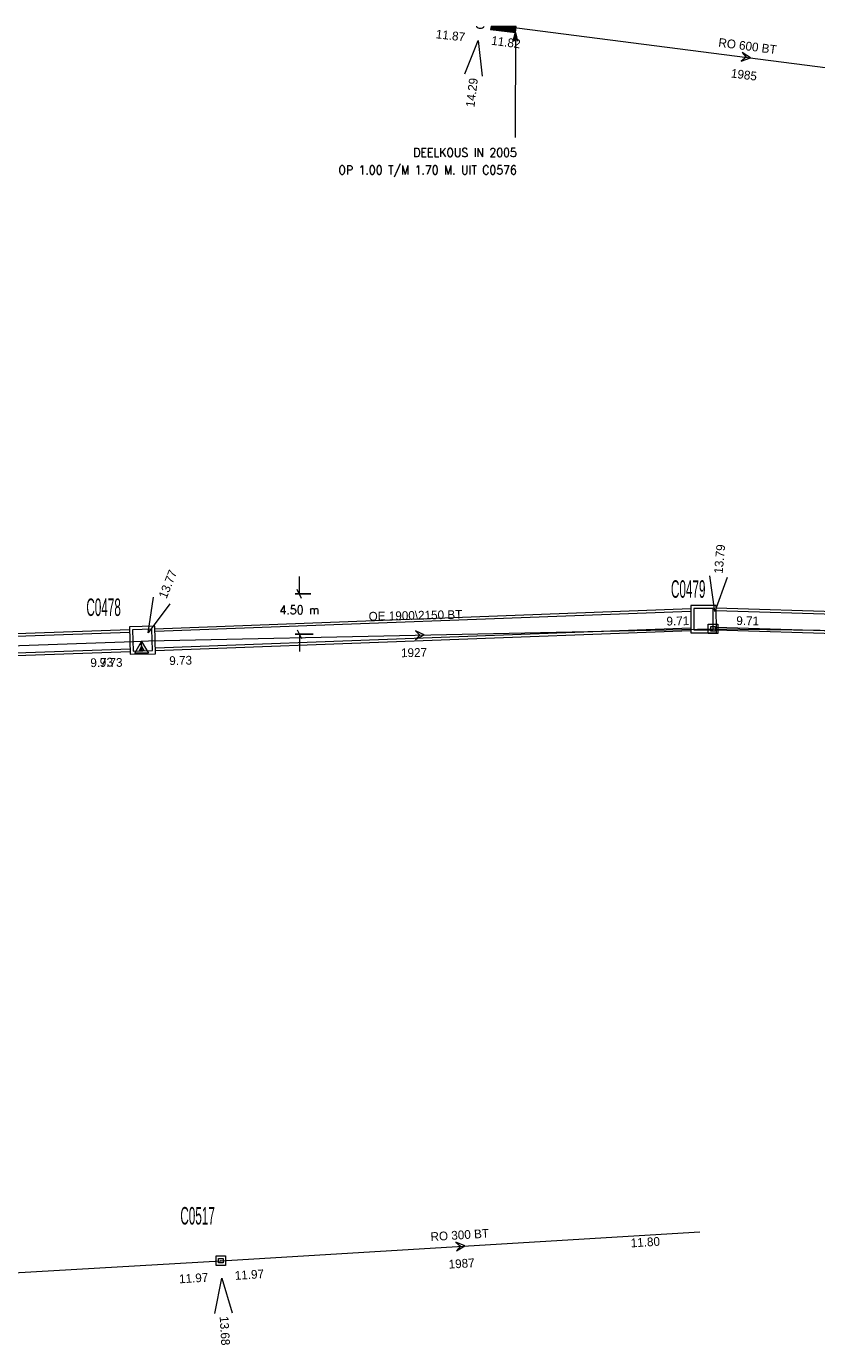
# Model space of a CAD drawing. Header units: metres. Extents: x 134532 to 134897, y 396007 to 396351.
# Tile 4 of 7: x 134643 to 134733, y 396200 to 396351. Entities that reach past the tile are written whole.
import ezdxf
from ezdxf.enums import TextEntityAlignment as Align

# ---------------------------------------------------------------- set-up
doc = ezdxf.new("R2010")
doc.units = ezdxf.units.M
doc.header["$MEASUREMENT"] = 0
doc.layers.get('Defpoints').update_dxf_attribs({"color": 124, "lineweight": 0})
doc.styles.get("Standard").update_dxf_attribs({"font": 'txt.shx'})
doc.styles.add('Style-ENGINEERING', font='ENGINEERING.shx')
doc.styles.add('Style-STANDARD', font='STANDARD.shx')
doc.dimstyles.get("Standard").update_dxf_attribs({"dimtxt": 0.18, "dimasz": 0.18, "dimexe": 0.18, "dimexo": 0.0625, "dimgap": 0.09, "dimtad": 0, "dimtih": 1, "dimtoh": 1, "dimdec": 4, "dimzin": 0, "dimdsep": 46, "dimtxsty": 'Standard', "dimcen": 0.09, "dimadec": 0, "dimazin": 0, "dimtfac": 1, "dimtdec": 4, "dimtofl": 0, "dimtmove": 0, "dimatfit": 3, "dimfxl": 1, "dimtolj": 1, "dimtzin": 0, "dimarcsym": 0})

# ---------------------------------------------------------------- blocks, each defined once
blk = doc.blocks.new('IMENA_2')
at = {"color": 8, "linetype": 'Continuous', "lineweight": 0, "flags": 128}
for points in [[(0.77, -0.44), (-0.77, -0.44), (0, 0.89)], [(0.25, -0.14), (-0.25, -0.14), (0, 0.29)]]:
    blk.add_lwpolyline(points, close=True, dxfattribs=at)
at = {"color": 8, "linetype": 'Continuous', "lineweight": 0}
blk.add_point((0, 0), dxfattribs=at)
blk = doc.blocks.new('NAPRND_2')
at = {"color": 8, "linetype": 'Continuous', "lineweight": 0, "flags": 128}
blk.add_lwpolyline([(3.99, -1.05), (0, 0), (4.01, 0.95)], dxfattribs=at)
at = {"color": 8, "linetype": 'Continuous', "lineweight": 0, "style": 'Style-ENGINEERING'}
blk.add_text('13.77', height=1, dxfattribs=at).set_placement((6.01, 0), align=Align.MIDDLE_CENTER)
blk = doc.blocks.new('IMENV_2')
at = {"color": 8, "linetype": 'Continuous', "lineweight": 0, "flags": 128}
for points in [[(0.55, 0.55), (0.55, -0.55), (-0.55, -0.55), (-0.55, 0.55)], [(0.25, 0.25), (0.25, -0.25), (-0.25, -0.25), (-0.25, 0.25)]]:
    blk.add_lwpolyline(points, close=True, dxfattribs=at)
at = {"color": 8, "linetype": 'Continuous', "lineweight": 0}
blk.add_point((0, 0), dxfattribs=at)
blk = doc.blocks.new('NAPRND_3')
at = {"color": 8, "linetype": 'Continuous', "lineweight": 0, "flags": 128}
blk.add_lwpolyline([(3.99, -1.05), (0, 0), (4.01, 0.95)], dxfattribs=at)
at = {"color": 8, "linetype": 'Continuous', "lineweight": 0, "style": 'Style-ENGINEERING'}
blk.add_text('13.79', height=1, dxfattribs=at).set_placement((6.01, 0), align=Align.MIDDLE_CENTER)
blk = doc.blocks.new('IMENV_20')
at = {"color": 8, "linetype": 'Continuous', "lineweight": 0, "flags": 128}
for points in [[(0.55, 0.55), (0.55, -0.55), (-0.55, -0.55), (-0.55, 0.55)], [(0.25, 0.25), (0.25, -0.25), (-0.25, -0.25), (-0.25, 0.25)]]:
    blk.add_lwpolyline(points, close=True, dxfattribs=at)
at = {"color": 8, "linetype": 'Continuous', "lineweight": 0}
blk.add_point((0, 0), dxfattribs=at)
blk = doc.blocks.new('NAPRND_22')
at = {"color": 8, "linetype": 'Continuous', "lineweight": 0, "flags": 128}
blk.add_lwpolyline([(3.99, -1.05), (0, 0), (4.01, 0.95)], dxfattribs=at)
at = {"color": 8, "linetype": 'Continuous', "lineweight": 0, "style": 'Style-ENGINEERING'}
blk.add_text('13.68', height=1, dxfattribs=at).set_placement((6.01, 0), align=Align.MIDDLE_CENTER)
blk = doc.blocks.new('NAPRND_26')
at = {"color": 8, "linetype": 'Continuous', "lineweight": 0, "flags": 128}
blk.add_lwpolyline([(3.99, -1.05), (0, 0), (4.01, 0.95)], dxfattribs=at)
at = {"color": 8, "linetype": 'Continuous', "lineweight": 0, "style": 'Style-ENGINEERING'}
blk.add_text('14.29', height=1, rotation=180, dxfattribs=at).set_placement((6.01, 0), align=Align.MIDDLE_CENTER)
blk = doc.blocks.new('DIR_8')
at = {"color": 8, "linetype": 'Continuous', "lineweight": 0, "flags": 128}
blk.add_lwpolyline([(-0.5, 0.5), (0, 0), (-0.5, -0.5), (0.5, 0)], close=True, dxfattribs=at)
blk = doc.blocks.new('DIR_30')
at = {"color": 8, "linetype": 'Continuous', "lineweight": 0, "flags": 128}
blk.add_lwpolyline([(-0.5, 0.5), (0, 0), (-0.5, -0.5), (0.5, 0)], close=True, dxfattribs=at)
blk = doc.blocks.new('DIR_34')
at = {"color": 8, "linetype": 'Continuous', "lineweight": 0, "flags": 128}
blk.add_lwpolyline([(-0.5, 0.5), (0, 0), (-0.5, -0.5), (0.5, 0)], close=True, dxfattribs=at)
blk = doc.blocks.new('*U144')
at = {"color": 8, "linetype": 'Continuous', "lineweight": 0, "flags": 128}
for points in [[(-1.23, 1.76), (-1.65, -1.36), (1.22, -1.76), (1.65, 1.36)], [(-0.93, 1.36), (-1.26, -1.06), (0.93, -1.36), (1.26, 1.06)]]:
    blk.add_lwpolyline(points, close=True, dxfattribs=at)
blk = doc.blocks.new('*U145')
at = {"color": 8, "linetype": 'Continuous', "lineweight": 0, "flags": 128}
for points in [[(-1.22, 1.76), (-1.65, -1.36), (1.23, -1.76), (1.65, 1.36)], [(-0.93, 1.36), (-1.26, -1.06), (0.93, -1.36), (1.26, 1.06)]]:
    blk.add_lwpolyline(points, close=True, dxfattribs=at)
blk = doc.blocks.new('*U151')
at = {"color": 8, "linetype": 'Continuous', "lineweight": 0}
for p, q in [((-28.75, 2.12), (28.75, 0.37)), ((-28.75, 1.82), (28.74, 0.07)), ((-28.74, -0.08), (28.68, -1.83)), ((-28.74, -0.38), (28.68, -2.12))]:
    blk.add_line(p, q, dxfattribs=at)
blk = doc.blocks.new('_Oblique_0.5')
at = {"color": 0, "linetype": 'ByBlock', "lineweight": -2}
for p, q in [((0, 0), (-1, 0)), ((0.5, 0.25), (-0.5, -0.25))]:
    blk.add_line(p, q, dxfattribs=at)
blk = doc.blocks.new('*D153')
at = {"color": 8, "linetype": 'Continuous', "lineweight": 0, "transparency": 16777216}
for p, q in [((134673.86, 396287.12), (134673.86, 396288.12)), ((134673.86, 396280.54), (134673.86, 396279.54))]:
    blk.add_line(p, q, dxfattribs=at)
at = {"color": 0, "linetype": 'ByBlock', "lineweight": -2, "transparency": 16777216}
for p, q in [((134675.15, 396286.12), (134673.36, 396286.12)), ((134675.44, 396281.54), (134673.36, 396281.54))]:
    blk.add_line(p, q, dxfattribs=at)
at = {"layer": 'Defpoints', "color": 0, "linetype": 'Continuous', "transparency": 16777216}
for p in [(134673.86, 396286.12), (134675.65, 396286.12), (134675.94, 396281.54)]:
    blk.add_point(p, dxfattribs=at)
at = {"color": 8, "linetype": 'Continuous', "lineweight": 0, "transparency": 16777216}
for p, rotation in [((134673.86, 396286.12), 270), ((134673.86, 396281.54), 90)]:
    blk.add_blockref('_Oblique_0.5', p, dxfattribs=dict(at, rotation=rotation))
at = {"color": 0, "linetype": 'Continuous', "lineweight": 0, "transparency": 16777216, "insert": (134673.86, 396284.3), "char_height": 1, "attachment_point": 5, "style": 'Style-STANDARD'}
blk.add_mtext('\\A1;4.50 m', dxfattribs=at)
blk = doc.blocks.new('*U154')
at = {"color": 8, "linetype": 'Continuous', "lineweight": 0}
for p, q in [((-26.68, 1.3), (34.57, 3.62)), ((-26.67, 1), (34.57, 3.32)), ((-26.62, -0.9), (34.58, 1.41)), ((-26.62, -1.2), (34.58, 1.11))]:
    blk.add_line(p, q, dxfattribs=at)
at = {"color": 8, "linetype": 'Continuous', "lineweight": 0, "style": 'Style-ENGINEERING'}
blk.add_text('9.73', height=1, rotation=2.0057, dxfattribs=at).set_placement((-32.78, -2.05), align=Align.TOP_CENTER)
blk = doc.blocks.new('*U155')
at = {"color": 8, "linetype": 'Continuous', "lineweight": 0}
for p, q in [((-31.19, 0.16), (31.13, 2.34)), ((-31.18, -0.14), (31.13, 2.04)), ((-31.09, -2.04), (31.18, 0.14)), ((-31.08, -2.34), (31.19, -0.16))]:
    blk.add_line(p, q, dxfattribs=at)
blk = doc.blocks.new('TerminatorOpen_0.5')
at = {"color": 0, "linetype": 'ByBlock', "lineweight": -2}
for q in [(-1, 0.25), (-1, 0), (-1, -0.25)]:
    blk.add_line((0, 0), q, dxfattribs=at)

msp = doc.modelspace()

# ---------------------------------------------------------------- hatches: boundary and pattern name
at = {"linetype": 'Continuous', "lineweight": 0}
h = msp.add_hatch(dxfattribs=at)
h.set_pattern_fill('HATCH', color=221, scale=0.01, style=0, pattern_type=2)
h.set_pattern_definition([(37.9186, (134697.51312, 396351.14765), (-0.076818, 0.0986106), [])])
h.paths.add_polyline_path([(134698.624, 396350.972), (134695.757, 396350.972), (134695.715, 396350.633), (134698.538, 396350.282)])

# ---------------------------------------------------------------- linework, layer by layer
at = {"color": 8, "linetype": 'Continuous', "lineweight": 0, "flags": 128}
msp.add_lwpolyline([(134698.624, 396350.972), (134695.757, 396350.972), (134695.715, 396350.633), (134698.538, 396350.282)], close=True, dxfattribs=at)
for points in [[(134697.521, 396350.972), (134755.299, 396343.517)], [(134655.827, 396279.814), (134655.768, 396280.74), (134656.622, 396280.772), (134721.146, 396282.139)], [(134721.146, 396282.139), (134779.317, 396281.414), (134780.317, 396281.388), (134780.291, 396280.388)], [(134590.652, 396279.458), (134590.728, 396278.461), (134591.722, 396278.496), (134654.915, 396280.709), (134655.768, 396280.74), (134655.827, 396279.814)], [(134664.878, 396209.935), (134719.64, 396213.26)], [(134610.219, 396206.774), (134664.878, 396209.935)]]:
    msp.add_lwpolyline(points, dxfattribs=at)
at = {"color": 8, "linetype": 'Continuous', "lineweight": 0}
for start, end in [(220.13946, 222.25594), (222.34584, 319.86054)]:
    msp.add_arc((134694.528, 396351.358), 0.599, start, end, dxfattribs=at)

# ---------------------------------------------------------------- block references
for name, p, xscale, yscale, zscale, rotation in [('NAPRND_26', (134694.288, 396349.372), 1.000001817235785, 1.000001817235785, 1.000001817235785, 263.1043517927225), ('NAPRND_3', (134721.33, 396284.13), 1.000001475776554, 1.000001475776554, 1.000001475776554, 84.73126875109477), ('NAPRND_2', (134656.574, 396281.669), 0.9999998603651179, 0.9999998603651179, 0.9999998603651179, 68.06358190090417), ('*U145', (134720.052, 396283.241), 0.9999985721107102, 0.9999985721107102, 0.9999985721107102, 8.083503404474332), ('*U144', (134655.927, 396280.838), 1.000002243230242, 1.000002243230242, 1.000002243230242, 9.339156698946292), ('DIR_8', (134687.628, 396281.428), 0.9945940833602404, 0.9945940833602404, 0.9945940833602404, 1.084200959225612), ('DIR_30', (134692.258, 396211.597), 0.9895333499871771, 0.9895333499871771, 0.9895333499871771, 3.474248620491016), ('NAPRND_22', (134664.993, 396207.938), 1.000001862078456, 1.000001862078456, 1.000001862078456, 273.2874975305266)]:
    msp.add_blockref(name, p, dxfattribs=dict(at, xscale=xscale, yscale=yscale, zscale=zscale, rotation=rotation))
at = {"color": 8, "linetype": 'Continuous', "lineweight": 0, "rotation": 352.6480095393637}
msp.add_blockref('DIR_34', (134724.914, 396347.438), dxfattribs=at)
at = {"color": 8, "linetype": 'Continuous', "lineweight": 0}
for name, p in [('*U154', (134684.028, 396280.853)), ('*U151', (134750.248, 396282.4)), ('*U155', (134623.316, 396279.704)), ('IMENV_2', (134721.146, 396282.139)), ('IMENA_2', (134655.827, 396279.814)), ('IMENV_20', (134664.878, 396209.935))]:
    msp.add_blockref(name, p, dxfattribs=at)

# ---------------------------------------------------------------- texts
at = {"color": 8, "linetype": 'Continuous', "lineweight": 0, "style": 'Style-ENGINEERING'}
for s, rotation, p in [('11.87', 353.56081, (134691.13, 396349.93)), ('11.82', 352.64801, (134697.464, 396349.165)), ('RO 600 BT', 352.64801, (134725.079, 396348.727)), ('1985', 352.64801, (134724.674, 396345.452)), ('OE 1900\\2150 BT', 1.21368, (134687.122, 396283.678)), ('9.71', 1.21368, (134717.111, 396283.04)), ('9.71', 359.28594, (134725.096, 396283.058)), ('9.73', 1.21368, (134660.282, 396278.528)), ('1927', 1.21368, (134686.959, 396279.425)), ('9.73', 0.31296, (134652.335, 396278.295)), ('RO 300 BT', 3.47425, (134692.182, 396212.881)), ('11.80', 3.47425, (134713.394, 396212.063)), ('1987', 3.47425, (134692.397, 396209.623)), ('11.97', 3.3098, (134661.77, 396207.952)), ('11.97', 3.47425, (134668.139, 396208.349))]:
    msp.add_text(s, height=1, rotation=rotation, dxfattribs=at).set_placement(p, align=Align.MIDDLE_CENTER)
at = {"color": 8, "linetype": 'Continuous', "lineweight": 0, "style": 'Style-ENGINEERING', "width": 0.5}
for s, p in [('C0479', (134718.297, 396286.687)), ('C0478', (134651.478, 396284.607)), ('C0517', (134662.22, 396215.078))]:
    msp.add_text(s, height=2, dxfattribs=at).set_placement(p, align=Align.MIDDLE_CENTER)
at = {"color": 8, "linetype": 'Continuous', "lineweight": 0, "insert": (134698.704, 396337.064), "char_height": 1, "attachment_point": 3, "line_spacing_factor": 1.199999, "style": 'Style-STANDARD'}
msp.add_mtext('DEELKOUS IN 2005\\POP 1.00 T/M 1.70 M. UIT C0576\\P', dxfattribs=at)

# ---------------------------------------------------------------- dimensions: what is measured, and where the dimension line sits
at = {"color": 8, "linetype": 'Continuous', "lineweight": 0}
dim = msp.add_linear_dim(base=(134673.863, 396286.117), p1=(134675.937, 396281.541), p2=(134675.647, 396286.117), angle=90, text='4.50 m', dimstyle='Standard', override={"dimtxt": 1, "dimasz": 1, "dimexe": 0.5, "dimexo": 0.5, "dimgap": 0.5, "dimdec": 2, "dimzin": 11, "dimtxsty": 'Style-STANDARD', "dimblk": '_Oblique_0.5', "dimcen": 0, "dimclrd": 8, "dimtdec": 2, "dimatfit": 1, "dimfrac": 2, "dimtzin": 11, "dimlwd": 0}, dxfattribs=at)
dim.commit()
dim.dimension.update_dxf_attribs({"geometry": '*D153', "text_midpoint": (134673.863, 396284.304), "dimtype": 128})

# ---------------------------------------------------------------- leaders
msp.add_leader([(134698.538, 396350.282), (134698.526, 396338.292)], dimstyle='Standard', override={"dimtxt": 1, "dimasz": 1, "dimgap": 0.5, "dimtxsty": 'Style-STANDARD', "dimclrd": 8, "dimldrblk": 'TerminatorOpen_0.5', "dimlwd": 0}, dxfattribs=at)

doc.saveas('drawing.dxf')
